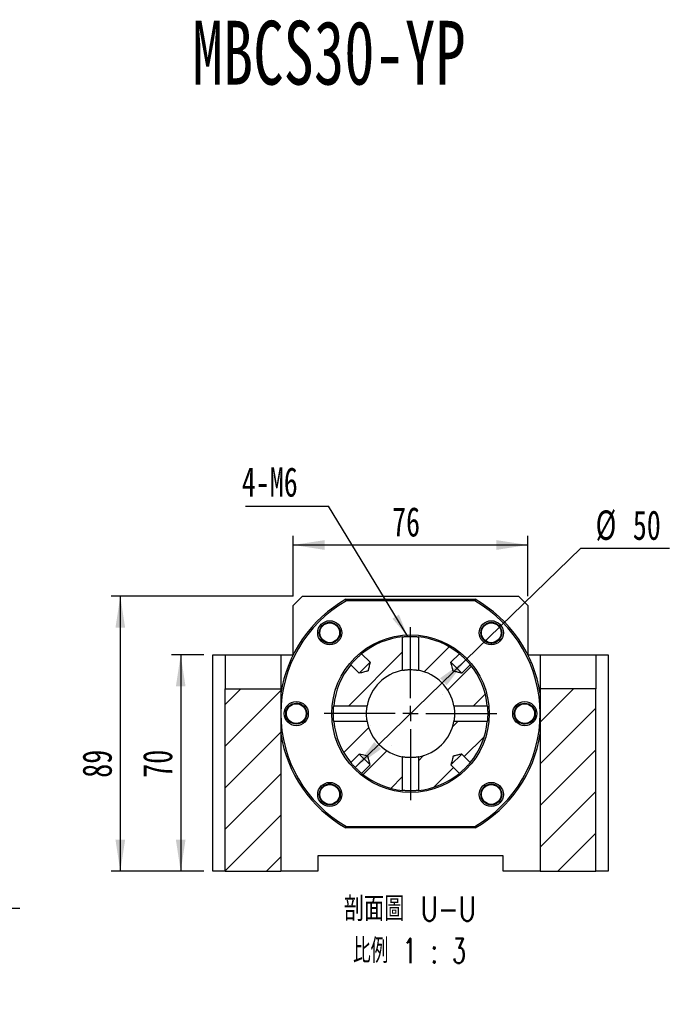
# Model space of a CAD drawing. Header units: millimetres. Extents: x 26 to 296, y 11 to 200.
# Tile 3 of 5: x 104 to 175, y 94 to 200. Entities that reach past the tile are written whole.
import ezdxf

# ---------------------------------------------------------------- set-up
doc = ezdxf.new("R2010")
doc.units = ezdxf.units.MM
doc.layers.add('圖層0', color=7, linetype='Continuous')
doc.styles.add('SLDTEXTSTYLE0', font='TXT', dxfattribs={"width": 0.7})
doc.styles.add('SLDTEXTSTYLE3', font='TXT', dxfattribs={"width": 0.7, "bigfont": 'bigfont'})
doc.styles.add('SLDTEXTSTYLE4', font='TXT', dxfattribs={"width": 0.75, "bigfont": 'bigfont'})
doc.styles.add('SLDTEXTSTYLE5', font='TXT', dxfattribs={"width": 0.65625, "bigfont": 'bigfont'})
doc.dimstyles.new('SLDDIMSTYLE2', dxfattribs={"dimtxt": 0.18, "dimasz": 2.5, "dimexe": 0, "dimexo": 0.0625, "dimgap": 0, "dimtad": 0, "dimtih": 1, "dimtoh": 1, "dimdec": 0, "dimrnd": 1e-09, "dimzin": 0, "dimdsep": 46, "dimtxsty": 'Standard', "dimsah": 1, "dimcen": 0.09, "dimadec": 0, "dimazin": 0, "dimtfac": 2.5, "dimtdec": 0, "dimtofl": 0, "dimtmove": 0, "dimatfit": 3, "dimfxl": 1, "dimfrac": 2, "dimtolj": 1, "dimtzin": 0, "dimarcsym": 0})
doc.dimstyles.new('SLDDIMSTYLE3', dxfattribs={"dimtxt": 3.389974, "dimasz": 2.5, "dimexe": 0, "dimexo": 0.0625, "dimgap": 0.847493, "dimtad": 1, "dimlfac": 3, "dimrnd": 1e-09, "dimzin": 12, "dimdsep": 46, "dimtxsty": 'SLDTEXTSTYLE0', "dimsah": 1, "dimcen": 0.09, "dimadec": 0, "dimazin": 3, "dimtfac": 1, "dimtofl": 0, "dimtmove": 0, "dimatfit": 3, "dimfxl": 1, "dimfrac": 2, "dimtolj": 1, "dimtzin": 12, "dimarcsym": 0})
doc.dimstyles.new('SLDDIMSTYLE4', dxfattribs={"dimtxt": 3.389974, "dimasz": 2.5, "dimexe": 0, "dimexo": 0.0625, "dimgap": 0.847493, "dimtad": 0, "dimtih": 1, "dimtoh": 1, "dimlfac": 3, "dimrnd": 1e-09, "dimzin": 12, "dimdsep": 46, "dimtxsty": 'SLDTEXTSTYLE0', "dimblk1": 'NONE', "dimsah": 1, "dimcen": 0, "dimadec": 0, "dimazin": 3, "dimtfac": 1, "dimtmove": 0, "dimatfit": 3, "dimldrblk": 'NONE', "dimfxl": 1, "dimfrac": 2, "dimtolj": 1, "dimtzin": 12, "dimarcsym": 0})
doc.dimstyles.new('SLDDIMSTYLE5', dxfattribs={"dimtxt": 3.389974, "dimasz": 2.5, "dimexe": 0, "dimexo": 0.0625, "dimgap": 0.847493, "dimtad": 0, "dimtih": 1, "dimtoh": 1, "dimlfac": 3, "dimrnd": 1e-09, "dimzin": 12, "dimdsep": 46, "dimtxsty": 'SLDTEXTSTYLE0', "dimsah": 1, "dimcen": 0, "dimadec": 0, "dimazin": 3, "dimtfac": 1, "dimtmove": 0, "dimatfit": 3, "dimfxl": 1, "dimfrac": 2, "dimtolj": 1, "dimtzin": 12, "dimarcsym": 0})

# ---------------------------------------------------------------- blocks, each defined once
blk = doc.blocks.new('SW_SYMBOL_HOLE_SPOT')
at = {"layer": '圖層0', "color": 0}
for p, q in [((0, 875), (0, 75)), ((1600, 75), (1600, 875)), ((0, 75), (1600, 75))]:
    blk.add_line(p, q, dxfattribs=at)
blk = doc.blocks.new('_D_5')
at = {"layer": '圖層0'}
for p, q in [((74.37, 143.18), (74.37, 136.51)), ((74.37, 136.51), (74.37, 104.41)), ((74.37, 104.41), (104.21, 104.41))]:
    blk.add_line(p, q, dxfattribs=at)
blk.add_solid([(74.37, 136.51), (73.85, 133.12), (74.9, 133.12)], dxfattribs=at)
at = {"layer": '圖層0', "xscale": 0.003964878, "yscale": 0.003964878, "zscale": 0.003964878}
blk.add_blockref('SW_SYMBOL_HOLE_SPOT', (84.5, 104.8), dxfattribs=at)
at = {"layer": '圖層0', "char_height": 3.175, "attachment_point": 1}
for s, insert, style in [('4-', (75.96, 112.73), 'SLDTEXTSTYLE0'), ('%%c', (79.28, 112.73), 'SLDTEXTSTYLE0'), ('14\\M+18AAE\\M+19153\\M+18AD1\\M+190FA', (83.3, 112.73), 'SLDTEXTSTYLE3'), ('20', (91.7, 108.5), 'SLDTEXTSTYLE0')]:
    blk.add_mtext(s, dxfattribs=dict(at, insert=insert, style=style))
blk = doc.blocks.new('_NONE')
blk = doc.blocks.new('_D_8')
at = {"layer": '圖層0', "color": 7}
for p, q in [((124.07, 131.74), (120.59, 131.74)), ((121.59, 131.74), (121.59, 108.41)), ((124.07, 108.41), (120.59, 108.41))]:
    blk.add_line(p, q, dxfattribs=at)
for points in [[(121.59, 131.74), (121.07, 128.35), (122.11, 128.35)], [(121.59, 108.41), (122.11, 111.8), (121.07, 111.8)]]:
    blk.add_solid(points, dxfattribs=at)
at = {"layer": '圖層0', "color": 7, "insert": (117.5, 118.49), "char_height": 3.175, "attachment_point": 1, "rotation": 90, "style": 'SLDTEXTSTYLE0'}
blk.add_mtext('70', dxfattribs=at)
blk = doc.blocks.new('_D_9')
at = {"layer": '圖層0', "color": 7}
for p, q in [((133.73, 138.08), (114.07, 138.08)), ((115.07, 138.08), (115.07, 108.41)), ((124.07, 108.41), (114.07, 108.41))]:
    blk.add_line(p, q, dxfattribs=at)
for points in [[(115.07, 138.08), (114.55, 134.69), (115.59, 134.69)], [(115.07, 108.41), (115.59, 111.8), (114.55, 111.8)]]:
    blk.add_solid(points, dxfattribs=at)
at = {"layer": '圖層0', "color": 7, "insert": (110.97, 118.49), "char_height": 3.175, "attachment_point": 1, "rotation": 90, "style": 'SLDTEXTSTYLE0'}
blk.add_mtext('89', dxfattribs=at)
blk = doc.blocks.new('_D_10')
at = {"layer": '圖層0', "color": 7}
for p, q in [((133.73, 138.08), (133.73, 144.61)), ((159.07, 138.08), (159.07, 144.61)), ((133.73, 143.61), (159.07, 143.61))]:
    blk.add_line(p, q, dxfattribs=at)
for points in [[(133.73, 143.61), (137.12, 143.08), (137.12, 144.13)], [(159.07, 143.61), (155.68, 144.13), (155.68, 143.08)]]:
    blk.add_solid(points, dxfattribs=at)
at = {"layer": '圖層0', "color": 7, "insert": (144.41, 147.7), "char_height": 3.175, "attachment_point": 1, "style": 'SLDTEXTSTYLE0'}
blk.add_mtext('76', dxfattribs=at)
blk = doc.blocks.new('_D_11')
at = {"layer": '圖層0', "color": 7}
for p, q in [((152.38, 131.21), (164.79, 143.25)), ((164.79, 143.25), (174.37, 143.25)), ((140.42, 119.61), (152.38, 131.21))]:
    blk.add_line(p, q, dxfattribs=at)
for points in [[(152.38, 131.21), (149.59, 129.23), (150.31, 128.48)], [(140.42, 119.61), (143.22, 121.6), (142.49, 122.34)]]:
    blk.add_solid(points, dxfattribs=at)
at = {"layer": '圖層0', "color": 7, "char_height": 3.175, "attachment_point": 1, "style": 'SLDTEXTSTYLE0'}
for s, insert in [('%%c', (166.38, 147.34)), ('50', (170.4, 147.34))]:
    blk.add_mtext(s, dxfattribs=dict(at, insert=insert))
blk = doc.blocks.new('SW_NOTE_1')
at = {"layer": '圖層0', "color": 0, "char_height": 2.6458, "attachment_point": 2}
for s, insert, style in [('\\M+19655\\M+196CA\\M+19AA4 U-U', (8.6, 3.41), 'SLDTEXTSTYLE4'), ('\\M+194E4\\M+197E1 1 : 3', (8.56, -1.12), 'SLDTEXTSTYLE5')]:
    blk.add_mtext(s, dxfattribs=dict(at, insert=insert, style=style))
blk = doc.blocks.new('SW_NOTE_2')
at = {"layer": '圖層0', "color": 0}
blk.add_line((-8.96, 0), (0, 0), dxfattribs=at)
at = {"layer": '圖層0', "color": 0, "insert": (-9.35, 4.18), "char_height": 3.175, "attachment_point": 1, "style": 'SLDTEXTSTYLE0'}
blk.add_mtext('4-M6', dxfattribs=at)
blk = doc.blocks.new('SW_CENTERMARKSYMBOL_6')
at = {"layer": '圖層0', "color": 0}
for p, q in [((0, 1.67), (0, 9.33)), ((-1.67, 0), (-9.33, 0)), ((0, 0), (-0.83, 0)), ((0, 0), (0, 0.83)), ((0, 0), (0, -0.83)), ((0, 0), (0.83, 0)), ((1.67, 0), (9.33, 0)), ((0, -1.67), (0, -9.33))]:
    blk.add_line(p, q, dxfattribs=at)

msp = doc.modelspace()

# ---------------------------------------------------------------- hatches: boundary and pattern name
at = {"layer": '圖層0', "linetype": 'Continuous', "lineweight": 18}
h = msp.add_hatch(dxfattribs=at)
h.set_pattern_fill('ANSI31', color=256, style=0)
edge = h.paths.add_edge_path(flags=0)
edge.add_line((141.1273, 131.8638), (142.0406, 130.9505))
edge.add_spline(control_points=[(142.0406, 130.9505), (141.9665, 130.6537), (141.893, 130.3568), (141.8184, 130.0601), (141.8163, 130.0515), (141.8142, 130.043), (141.812, 130.0345), (141.8108, 130.0301), (141.8097, 130.0256), (141.8085, 130.0212), (141.8079, 130.0189), (141.8072, 130.0166), (141.8064, 130.0143), (141.806, 130.0131), (141.8055, 130.0118), (141.8049, 130.0107), (141.8044, 130.0099), (141.8038, 130.0092), (141.8032, 130.0086), (141.8023, 130.0079), (141.8013, 130.0074), (141.8002, 130.0069), (141.7956, 130.005), (141.7907, 130.0039), (141.7859, 130.0026), (141.7668, 129.9976), (141.7476, 129.9929), (141.7285, 129.9881), (141.6518, 129.9689), (141.5751, 129.9498), (141.4984, 129.9307), (141.2863, 129.8778), (141.0742, 129.8249), (140.8621, 129.772)], knot_values=[0.00942073, 0.00942073, 0.00942073, 0.00942073, 0.01217403, 0.01217403, 0.01217403, 0.01225313, 0.01225313, 0.01225313, 0.01229422, 0.01229422, 0.01229422, 0.01231586, 0.01231586, 0.01231586, 0.01232778, 0.01232778, 0.01232778, 0.01233592, 0.01233592, 0.01233592, 0.01234619, 0.01234619, 0.01234619, 0.01239115, 0.01239115, 0.01239115, 0.01256986, 0.01256986, 0.01256986, 0.01328466, 0.01328466, 0.01328466, 0.01526167, 0.01526167, 0.01526167, 0.01526167], weights=[1, 1, 1, 1, 1, 1, 1, 1, 1, 1, 1, 1, 1, 1, 1, 1, 1, 1, 1, 1, 1, 1, 1, 1, 1, 1, 1, 1, 1, 1, 1, 1, 1, 1], degree=3, periodic=0)
edge.add_line((140.8621, 129.772), (139.9488, 130.6853))
edge.add_arc((146.4011, 125.4115), 8.3333, 140.739098, 174.14572)
edge.add_line((138.1112, 126.2615), (141.7277, 126.2615))
edge.add_arc((146.4011, 125.4115), 4.75, 100.308326, 169.691674, ccw=False)
edge.add_line((145.5511, 130.0849), (145.5511, 133.7014))
edge.add_arc((146.4011, 125.4115), 8.3333, 95.85428, 129.260902)
h = msp.add_hatch(dxfattribs=at)
h.set_pattern_fill('ANSI31', color=256, style=0)
edge = h.paths.add_edge_path(flags=0)
edge.add_line((152.8533, 130.6853), (151.9401, 129.772))
edge.add_spline(control_points=[(151.9401, 129.772), (151.8823, 129.7864), (151.8245, 129.8008), (151.7668, 129.8152), (151.6428, 129.8462), (151.5187, 129.8771), (151.3947, 129.908), (151.3306, 129.924), (151.2665, 129.94), (151.2024, 129.956), (151.1693, 129.9642), (151.1362, 129.9725), (151.103, 129.9808), (151.0859, 129.9851), (151.0688, 129.9893), (151.0517, 129.9936), (151.0428, 129.9959), (151.0339, 129.9981), (151.0251, 130.0003), (151.0205, 130.0015), (151.0159, 130.0027), (151.0113, 130.004), (151.0089, 130.0046), (151.0065, 130.0053), (151.0041, 130.0061), (151.0029, 130.0065), (151.0016, 130.007), (151.0004, 130.0077), (150.9996, 130.0081), (150.9988, 130.0087), (150.9982, 130.0093), (150.9976, 130.01), (150.9972, 130.0108), (150.9968, 130.0116), (150.9949, 130.0156), (150.994, 130.0199), (150.9929, 130.024), (150.9884, 130.0406), (150.9844, 130.0573), (150.9802, 130.074), (150.9635, 130.1406), (150.9469, 130.2073), (150.9303, 130.274), (150.874, 130.4995), (150.8178, 130.725), (150.7616, 130.9505)], knot_values=[0.00166207, 0.00166207, 0.00166207, 0.00166207, 0.00219777, 0.00219777, 0.00219777, 0.00334818, 0.00334818, 0.00334818, 0.00394274, 0.00394274, 0.00394274, 0.00425004, 0.00425004, 0.00425004, 0.00440892, 0.00440892, 0.00440892, 0.00449113, 0.00449113, 0.00449113, 0.00453381, 0.00453381, 0.00453381, 0.00455627, 0.00455627, 0.00455627, 0.0045686, 0.0045686, 0.0045686, 0.00457682, 0.00457682, 0.00457682, 0.00458501, 0.00458501, 0.00458501, 0.00462423, 0.00462423, 0.00462423, 0.00477954, 0.00477954, 0.00477954, 0.00540072, 0.00540072, 0.00540072, 0.00750226, 0.00750226, 0.00750226, 0.00750226], weights=[1, 1, 1, 1, 1, 1, 1, 1, 1, 1, 1, 1, 1, 1, 1, 1, 1, 1, 1, 1, 1, 1, 1, 1, 1, 1, 1, 1, 1, 1, 1, 1, 1, 1, 1, 1, 1, 1, 1, 1, 1, 1, 1, 1, 1, 1], degree=3, periodic=0)
edge.add_line((150.7616, 130.9505), (151.6748, 131.8638))
edge.add_arc((146.4011, 125.4115), 8.3333, 50.739098, 84.14572)
edge.add_line((147.251, 133.7014), (147.251, 130.0849))
edge.add_arc((146.4011, 125.4115), 4.75, 10.308326, 79.691674, ccw=False)
edge.add_line((151.0744, 126.2615), (154.6909, 126.2615))
edge.add_arc((146.4011, 125.4115), 8.3333, 5.85428, 39.260902)
h = msp.add_hatch(dxfattribs=at)
h.set_pattern_fill('ANSI31', color=256, style=0)
h.paths.add_polyline_path([(126.4011, 128.0782), (126.4011, 108.4115), (132.4011, 108.4115), (132.4011, 128.0782)], flags=0)
h = msp.add_hatch(dxfattribs=at)
h.set_pattern_fill('ANSI31', color=256, style=0)
h.paths.add_polyline_path([(166.4011, 128.0782), (160.4011, 128.0782), (160.4011, 108.4115), (166.4011, 108.4115)], flags=0)
h = msp.add_hatch(dxfattribs=at)
h.set_pattern_fill('ANSI31', color=256, style=0)
edge = h.paths.add_edge_path(flags=0)
edge.add_spline(control_points=[(140.8621, 121.051), (141.0876, 120.9948), (141.3131, 120.9386), (141.5386, 120.8823), (141.6053, 120.8657), (141.672, 120.8491), (141.7386, 120.8324), (141.7553, 120.8282), (141.772, 120.8242), (141.7886, 120.8197), (141.7927, 120.8186), (141.797, 120.8177), (141.801, 120.8158), (141.8018, 120.8154), (141.8026, 120.815), (141.8033, 120.8144), (141.8039, 120.8138), (141.8045, 120.813), (141.8049, 120.8122), (141.8056, 120.811), (141.8061, 120.8097), (141.8065, 120.8085), (141.8073, 120.8061), (141.808, 120.8037), (141.8086, 120.8013), (141.8099, 120.7967), (141.8111, 120.7921), (141.8123, 120.7875), (141.8145, 120.7787), (141.8167, 120.7698), (141.819, 120.7609), (141.8233, 120.7438), (141.8275, 120.7267), (141.8318, 120.7096), (141.8401, 120.6764), (141.8484, 120.6433), (141.8566, 120.6102), (141.8726, 120.5461), (141.8886, 120.482), (141.9046, 120.4179), (141.9355, 120.2939), (141.9664, 120.1698), (141.9974, 120.0458), (142.0118, 119.9881), (142.0262, 119.9303), (142.0406, 119.8725)], knot_values=[0.00938143, 0.00938143, 0.00938143, 0.00938143, 0.01147332, 0.01147332, 0.01147332, 0.01209165, 0.01209165, 0.01209165, 0.01224624, 0.01224624, 0.01224624, 0.01228529, 0.01228529, 0.01228529, 0.01229344, 0.01229344, 0.01229344, 0.01230162, 0.01230162, 0.01230162, 0.0123139, 0.0123139, 0.0123139, 0.01233625, 0.01233625, 0.01233625, 0.01237874, 0.01237874, 0.01237874, 0.01246057, 0.01246057, 0.01246057, 0.01261871, 0.01261871, 0.01261871, 0.01292461, 0.01292461, 0.01292461, 0.01351644, 0.01351644, 0.01351644, 0.01466156, 0.01466156, 0.01466156, 0.01519481, 0.01519481, 0.01519481, 0.01519481], weights=[1, 1, 1, 1, 1, 1, 1, 1, 1, 1, 1, 1, 1, 1, 1, 1, 1, 1, 1, 1, 1, 1, 1, 1, 1, 1, 1, 1, 1, 1, 1, 1, 1, 1, 1, 1, 1, 1, 1, 1, 1, 1, 1, 1, 1, 1], degree=3, periodic=0)
edge.add_line((142.0406, 119.8725), (141.1273, 118.9593))
edge.add_arc((146.4011, 125.4115), 8.3333, 230.739098, 264.14572)
edge.add_line((145.5511, 117.1217), (145.5511, 120.7382))
edge.add_arc((146.4011, 125.4115), 4.75, 190.308326, 259.691674, ccw=False)
edge.add_line((141.7277, 124.5616), (138.1112, 124.5616))
edge.add_arc((146.4011, 125.4115), 8.3333, 185.85428, 219.260902)
edge.add_line((139.9488, 120.1378), (140.8621, 121.051))
h = msp.add_hatch(dxfattribs=at)
h.set_pattern_fill('ANSI31', color=256, style=0)
edge = h.paths.add_edge_path(flags=0)
edge.add_arc((146.4011, 125.4115), 8.3333, 275.85428, 309.260902)
edge.add_line((151.6748, 118.9593), (150.7616, 119.8725))
edge.add_spline(control_points=[(150.7616, 119.8725), (150.8178, 120.0981), (150.874, 120.3236), (150.9303, 120.5491), (150.9469, 120.6158), (150.9635, 120.6825), (150.9802, 120.7491), (150.9844, 120.7658), (150.9884, 120.7825), (150.9929, 120.799), (150.994, 120.8032), (150.9949, 120.8075), (150.9968, 120.8114), (150.9972, 120.8123), (150.9976, 120.8131), (150.9982, 120.8137), (150.9988, 120.8144), (150.9996, 120.815), (151.0004, 120.8154), (151.0016, 120.8161), (151.0029, 120.8166), (151.0041, 120.817), (151.0065, 120.8178), (151.0089, 120.8185), (151.0113, 120.8191), (151.0159, 120.8204), (151.0205, 120.8216), (151.0251, 120.8227), (151.0339, 120.825), (151.0428, 120.8272), (151.0517, 120.8294), (151.0688, 120.8337), (151.0859, 120.838), (151.103, 120.8423), (151.1362, 120.8506), (151.1693, 120.8588), (151.2024, 120.8671), (151.2665, 120.8831), (151.3306, 120.8991), (151.3947, 120.9151), (151.5187, 120.946), (151.6428, 120.9769), (151.7668, 121.0078), (151.8245, 121.0222), (151.8823, 121.0366), (151.9401, 121.051)], knot_values=[0.00938143, 0.00938143, 0.00938143, 0.00938143, 0.01147332, 0.01147332, 0.01147332, 0.01209165, 0.01209165, 0.01209165, 0.01224624, 0.01224624, 0.01224624, 0.01228529, 0.01228529, 0.01228529, 0.01229344, 0.01229344, 0.01229344, 0.01230162, 0.01230162, 0.01230162, 0.0123139, 0.0123139, 0.0123139, 0.01233625, 0.01233625, 0.01233625, 0.01237874, 0.01237874, 0.01237874, 0.01246057, 0.01246057, 0.01246057, 0.01261871, 0.01261871, 0.01261871, 0.01292461, 0.01292461, 0.01292461, 0.01351644, 0.01351644, 0.01351644, 0.01466156, 0.01466156, 0.01466156, 0.01519481, 0.01519481, 0.01519481, 0.01519481], weights=[1, 1, 1, 1, 1, 1, 1, 1, 1, 1, 1, 1, 1, 1, 1, 1, 1, 1, 1, 1, 1, 1, 1, 1, 1, 1, 1, 1, 1, 1, 1, 1, 1, 1, 1, 1, 1, 1, 1, 1, 1, 1, 1, 1, 1, 1], degree=3, periodic=0)
edge.add_line((151.9401, 121.051), (152.8533, 120.1378))
edge.add_arc((146.4011, 125.4115), 8.3333, 320.739098, 354.14572)
edge.add_line((154.6909, 124.5616), (151.0744, 124.5616))
edge.add_arc((146.4011, 125.4115), 4.75, 280.308326, 349.691674, ccw=False)
edge.add_line((147.251, 120.7382), (147.251, 117.1217))

# ---------------------------------------------------------------- linework, layer by layer
at = {"color": 7, "linetype": 'Continuous', "lineweight": 25}
for p, q in [((134.7344, 138.0782), (133.7344, 137.0782)), ((133.7344, 131.7558), (133.7344, 137.0782)), ((134.7344, 138.0782), (158.0677, 138.0782)), ((139.4309, 137.7449), (153.3712, 137.7449)), ((153.3273, 137.5782), (139.4749, 137.5782)), ((159.0677, 137.0782), (158.0677, 138.0782)), ((159.0677, 137.0782), (159.0677, 131.7558)), ((138.4266, 134.951), (138.5663, 134.8167)), ((145.5511, 130.0849), (145.5511, 133.7014)), ((147.251, 133.7014), (147.251, 130.0849)), ((155.9405, 133.386), (155.7778, 133.2168)), ((125.0677, 108.4115), (125.0677, 131.7449)), ((125.0677, 131.7449), (126.4011, 131.7449)), ((126.4011, 131.7449), (132.4011, 131.7449)), ((126.4011, 131.7449), (126.4011, 128.0782)), ((132.4011, 131.7449), (132.4011, 128.0782)), ((132.4011, 131.7449), (133.7289, 131.7449)), ((141.1273, 131.8638), (142.0406, 130.9505)), ((150.7616, 130.9505), (151.6748, 131.8638)), ((159.0732, 131.7449), (160.4011, 131.7449)), ((160.4011, 131.7449), (166.4011, 131.7449)), ((160.4011, 131.7449), (160.4011, 128.0782)), ((166.4011, 131.7449), (166.4011, 128.0782)), ((166.4011, 131.7449), (167.7344, 131.7449)), ((167.7344, 131.7449), (167.7344, 108.4115)), ((140.8621, 129.772), (139.9488, 130.6853)), ((142.0406, 130.9505), (140.8621, 129.772)), ((151.9401, 129.772), (150.7616, 130.9505)), ((152.8533, 130.6853), (151.9401, 129.772)), ((126.4011, 128.0782), (132.4011, 128.0782)), ((126.4011, 108.4115), (126.4011, 128.0782)), ((132.4011, 128.0782), (132.4011, 108.4115)), ((166.4011, 128.0782), (160.4011, 128.0782)), ((160.4011, 128.0782), (160.4011, 108.4115)), ((166.4011, 108.4115), (166.4011, 128.0782)), ((134.0168, 126.5182), (134.1676, 126.5211)), ((138.1112, 126.2615), (141.7277, 126.2615)), ((151.0744, 126.2615), (154.6909, 126.2615)), ((141.7277, 124.5616), (138.1112, 124.5616)), ((154.6909, 124.5616), (151.0744, 124.5616)), ((158.7853, 124.3049), (158.5719, 124.3007)), ((139.9488, 120.1378), (140.8621, 121.051)), ((140.8621, 121.051), (142.0406, 119.8725)), ((145.5511, 117.1217), (145.5511, 120.7382)), ((147.251, 120.7382), (147.251, 117.1217)), ((150.7616, 119.8725), (151.9401, 121.051)), ((151.9401, 121.051), (152.8533, 120.1378)), ((142.0406, 119.8725), (141.1273, 118.9593)), ((151.6748, 118.9593), (150.7616, 119.8725)), ((136.8616, 117.4371), (136.9194, 117.5085)), ((154.3755, 115.8721), (154.2362, 116.006)), ((153.3712, 113.0782), (139.4309, 113.0782)), ((139.4749, 113.2449), (153.3273, 113.2449)), ((156.4011, 110.0782), (136.4011, 110.0782)), ((136.4011, 110.0782), (136.4011, 108.4115)), ((156.4011, 108.4115), (156.4011, 110.0782)), ((126.4011, 108.4115), (125.0677, 108.4115)), ((126.4011, 108.4115), (132.4011, 108.4115)), ((136.4011, 108.4115), (132.4011, 108.4115)), ((160.4011, 108.4115), (156.4011, 108.4115)), ((160.4011, 108.4115), (166.4011, 108.4115)), ((167.7344, 108.4115), (166.4011, 108.4115))]:
    msp.add_line(p, q, dxfattribs=at)
for centre, radius in [((137.6801, 134.1325), 1.3), ((137.6801, 134.1325), 1.1333), ((137.6801, 134.1325), 1.0667), ((155.122, 134.1325), 1.3), ((155.122, 134.1325), 1.1333), ((155.122, 134.1325), 1.0667), ((146.4011, 125.4115), 8.5), ((134.0677, 125.4115), 1.3), ((134.0677, 125.4115), 1.1333), ((134.0677, 125.4115), 1.0667), ((158.7344, 125.4115), 1.3), ((158.7344, 125.4115), 1.1333), ((158.7344, 125.4115), 1.0667), ((137.6801, 116.6906), 1.3), ((155.122, 116.6906), 1.3), ((137.6801, 116.6906), 1.1333), ((137.6801, 116.6906), 1.0667), ((155.122, 116.6906), 1.1333), ((155.122, 116.6906), 1.0667)]:
    msp.add_circle(centre, radius, dxfattribs=at)
for radius, start, end in [(14.1667, 119.472932, 171.202589), (14, 119.651845, 240.348155), (14, 299.651845, 60.348155), (14.1667, 8.797411, 60.527068), (8.3333, 95.85428, 129.260902), (8.3333, 50.739098, 84.14572), (8.3333, 140.739098, 174.14572), (8.3333, 5.85428, 39.260902), (4.75, 100.308326, 169.691674), (4.75, 10.308326, 79.691674), (8.3333, 185.85428, 219.260902), (4.75, 190.308326, 259.691674), (4.75, 280.308326, 349.691674), (8.3333, 320.739098, 354.14572), (14.1667, 188.797411, 240.527068), (14.1667, 299.472932, 351.202589), (8.3333, 230.739098, 264.14572), (8.3333, 275.85428, 309.260902)]:
    msp.add_arc((146.4011, 125.4115), radius, start, end, dxfattribs=at)
for points in [[(139.4749, 137.5782), (139.4602, 137.6338), (139.4455, 137.6893), (139.4309, 137.7449)], [(153.3712, 137.7449), (153.3566, 137.6893), (153.342, 137.6338), (153.3273, 137.5782)], [(139.4749, 113.2449), (139.4602, 113.1893), (139.4455, 113.1338), (139.4309, 113.0782)], [(153.3712, 113.0782), (153.3566, 113.1338), (153.342, 113.1893), (153.3273, 113.2449)]]:
    msp.add_open_spline(points, degree=3, dxfattribs=at)
for points, knots in [([(138.4986, 133.386), (138.5967, 133.4936), (138.6729, 133.6201), (138.7715, 133.8934), (138.7935, 134.0399), (138.7798, 134.3298), (138.7436, 134.4741), (138.6215, 134.7339), (138.5342, 134.8529), (138.4266, 134.951)], [0, 0, 0, 0, 0.25, 0.25, 0.5, 0.5, 0.75, 0.75, 1, 1, 1, 1]), ([(137.9703, 133.0424), (138.0832, 133.086), (138.2176, 133.138), (138.368, 133.2534), (138.437, 133.3158), (138.4831, 133.3684), (138.4986, 133.386)], [0, 0, 0, 0, 0.56321888, 0.67135269, 0.88967782, 1, 1, 1, 1]), ([(145.5511, 133.7014), (145.5513, 133.7014), (145.5571, 133.702), (145.5793, 133.7043), (145.5955, 133.7059), (145.6385, 133.7099), (145.6652, 133.7124), (145.7268, 133.7176), (145.762, 133.7204), (145.8413, 133.7261), (145.8842, 133.729), (145.9761, 133.7342), (146.0257, 133.7366), (146.1284, 133.7406), (146.1812, 133.7422), (146.2899, 133.7443), (146.3461, 133.7449), (146.4567, 133.7449), (146.5117, 133.7443), (146.6211, 133.7421), (146.6746, 133.7405), (146.7766, 133.7366), (146.8259, 133.7342), (146.9187, 133.7289), (146.9614, 133.7261), (147.0397, 133.7205), (147.0756, 133.7176), (147.1374, 133.7123), (147.1636, 133.7099), (147.2065, 133.7059), (147.223, 133.7042), (147.245, 133.702), (147.2508, 133.7014), (147.251, 133.7014)], [0, 0, 0, 0, 0.0625, 0.0625, 0.125, 0.125, 0.1875, 0.1875, 0.25, 0.25, 0.3125, 0.3125, 0.375, 0.375, 0.4375, 0.4375, 0.5, 0.5, 0.5625, 0.5625, 0.625, 0.625, 0.6875, 0.6875, 0.75, 0.75, 0.8125, 0.8125, 0.875, 0.875, 0.9375, 0.9375, 1, 1, 1, 1]), ([(154.0564, 133.7724), (154.0666, 133.7432), (154.0984, 133.653), (154.1743, 133.5319), (154.2719, 133.408), (154.3408, 133.3455), (154.3755, 133.314)], [0, 0, 0, 0, 0.16402988, 0.50719848, 0.75162538, 1, 1, 1, 1]), ([(154.3755, 133.314), (154.4831, 133.2159), (154.6096, 133.1397), (154.8829, 133.0411), (155.0294, 133.0191), (155.3194, 133.0328), (155.4636, 133.069), (155.7234, 133.1911), (155.8424, 133.2784), (155.9405, 133.386)], [0, 0, 0, 0, 0.25, 0.25, 0.5, 0.5, 0.75, 0.75, 1, 1, 1, 1]), ([(139.9488, 130.6853), (139.949, 130.6855), (139.9525, 130.6898), (139.9663, 130.7067), (139.9766, 130.7192), (140.0034, 130.7515), (140.0201, 130.7715), (140.0596, 130.8182), (140.0821, 130.8445), (140.1325, 130.9025), (140.1608, 130.9347), (140.2211, 131.0021), (140.2532, 131.0375), (140.3216, 131.1113), (140.3579, 131.1498), (140.4315, 131.2263), (140.4693, 131.2649), (140.5469, 131.3425), (140.5855, 131.3803), (140.662, 131.454), (140.7004, 131.4902), (140.7744, 131.5587), (140.8097, 131.5908), (140.8772, 131.6512), (140.9094, 131.6795), (140.9676, 131.73), (140.9939, 131.7525), (141.0406, 131.7921), (141.0607, 131.8088), (141.1092, 131.8492), (141.1269, 131.8635), (141.1273, 131.8638)], [0, 0, 0, 0, 0.0625, 0.0625, 0.125, 0.125, 0.1875, 0.1875, 0.25, 0.25, 0.3125, 0.3125, 0.375, 0.375, 0.4375, 0.4375, 0.5, 0.5, 0.5625, 0.5625, 0.625, 0.625, 0.6875, 0.6875, 0.75, 0.75, 0.8125, 0.8125, 0.875, 0.875, 1, 1, 1, 1]), ([(151.6748, 131.8638), (151.675, 131.8636), (151.6793, 131.8601), (151.6962, 131.8463), (151.7088, 131.836), (151.741, 131.8092), (151.761, 131.7925), (151.8077, 131.753), (151.834, 131.7305), (151.8921, 131.6801), (151.9243, 131.6518), (151.9917, 131.5915), (152.027, 131.5594), (152.1009, 131.491), (152.1393, 131.4547), (152.2158, 131.3811), (152.2544, 131.3433), (152.332, 131.2657), (152.3698, 131.2271), (152.4435, 131.1506), (152.4797, 131.1122), (152.5482, 131.0382), (152.5804, 131.0029), (152.6407, 130.9354), (152.6691, 130.9032), (152.7196, 130.845), (152.742, 130.8187), (152.7816, 130.772), (152.7984, 130.7519), (152.8387, 130.7034), (152.853, 130.6857), (152.8533, 130.6853)], [0, 0, 0, 0, 0.0625, 0.0625, 0.125, 0.125, 0.1875, 0.1875, 0.25, 0.25, 0.3125, 0.3125, 0.375, 0.375, 0.4375, 0.4375, 0.5, 0.5, 0.5625, 0.5625, 0.625, 0.625, 0.6875, 0.6875, 0.75, 0.75, 0.8125, 0.8125, 0.875, 0.875, 1, 1, 1, 1]), ([(142.0406, 130.9505), (142.0013, 130.7931), (141.9621, 130.6357), (141.9032, 130.3995), (141.8835, 130.3208), (141.8541, 130.2028), (141.8443, 130.1634), (141.8295, 130.1044), (141.8246, 130.0847), (141.8172, 130.0552), (141.8148, 130.0453), (141.811, 130.0306), (141.8097, 130.0257), (141.807, 130.0159), (141.8061, 130.0101), (141.7973, 130.0052), (141.7922, 130.0043), (141.7824, 130.0017), (141.7775, 130.0005), (141.7629, 129.9967), (141.7531, 129.9943), (141.7237, 129.9869), (141.7041, 129.982), (141.6454, 129.9674), (141.6062, 129.9576), (141.4887, 129.9283), (141.4104, 129.9088), (141.1754, 129.8502), (141.0187, 129.8111), (140.8621, 129.772)], [0, 0, 0, 0, 0.25, 0.25, 0.375, 0.375, 0.4375, 0.4375, 0.46875, 0.46875, 0.484375, 0.484375, 0.4921875, 0.4921875, 0.5, 0.5, 0.5078125, 0.5078125, 0.515625, 0.515625, 0.53125, 0.53125, 0.5625, 0.5625, 0.625, 0.625, 0.75, 0.75, 1, 1, 1, 1]), ([(151.9401, 129.772), (151.8823, 129.7864), (151.8245, 129.8008), (151.7668, 129.8152), (151.6428, 129.8462), (151.5187, 129.8771), (151.3947, 129.908), (151.3306, 129.924), (151.2665, 129.94), (151.2024, 129.956), (151.1693, 129.9642), (151.1362, 129.9725), (151.103, 129.9808), (151.0859, 129.9851), (151.0688, 129.9893), (151.0517, 129.9936), (151.0428, 129.9959), (151.0339, 129.9981), (151.0251, 130.0003), (151.0205, 130.0015), (151.0159, 130.0027), (151.0113, 130.004), (151.0089, 130.0046), (151.0065, 130.0053), (151.0041, 130.0061), (151.0029, 130.0065), (151.0016, 130.007), (151.0004, 130.0077), (150.9996, 130.0081), (150.9988, 130.0087), (150.9982, 130.0093), (150.9976, 130.01), (150.9972, 130.0108), (150.9968, 130.0116), (150.9949, 130.0156), (150.994, 130.0199), (150.9929, 130.024), (150.9884, 130.0406), (150.9844, 130.0573), (150.9802, 130.074), (150.9635, 130.1406), (150.9469, 130.2073), (150.9303, 130.274), (150.874, 130.4995), (150.8178, 130.725), (150.7616, 130.9505)], [0.00166206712, 0.00166206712, 0.00166206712, 0.00166206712, 0.00219777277, 0.00219777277, 0.00219777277, 0.00334817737, 0.00334817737, 0.00334817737, 0.00394273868, 0.00394273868, 0.00394273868, 0.00425004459, 0.00425004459, 0.00425004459, 0.00440891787, 0.00440891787, 0.00440891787, 0.00449112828, 0.00449112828, 0.00449112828, 0.00453381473, 0.00453381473, 0.00453381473, 0.00455626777, 0.00455626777, 0.00455626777, 0.00456859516, 0.00456859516, 0.00456859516, 0.00457681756, 0.00457681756, 0.00457681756, 0.0045850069, 0.0045850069, 0.0045850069, 0.00462423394, 0.00462423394, 0.00462423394, 0.00477954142, 0.00477954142, 0.00477954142, 0.00540071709, 0.00540071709, 0.00540071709, 0.00750225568, 0.00750225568, 0.00750225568, 0.00750225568]), ([(145.5511, 130.0849), (145.5513, 130.0849), (145.5572, 130.086), (145.5794, 130.0899), (145.5956, 130.0928), (145.6386, 130.1), (145.6653, 130.1043), (145.7269, 130.1136), (145.7622, 130.1186), (145.8413, 130.1286), (145.884, 130.1335), (145.9758, 130.1427), (146.0255, 130.1469), (146.128, 130.154), (146.1809, 130.1567), (146.2897, 130.1605), (146.346, 130.1615), (146.512, 130.1615), (146.6237, 130.1574), (146.7768, 130.1469), (146.8263, 130.1427), (146.9187, 130.1335), (146.9614, 130.1285), (147.0397, 130.1186), (147.0755, 130.1135), (147.1372, 130.1043), (147.1634, 130.1), (147.2064, 130.0928), (147.2229, 130.0899), (147.245, 130.086), (147.2508, 130.0849), (147.251, 130.0849)], [0, 0, 0, 0, 0.0625, 0.0625, 0.125, 0.125, 0.1875, 0.1875, 0.25, 0.25, 0.3125, 0.3125, 0.375, 0.375, 0.4375, 0.4375, 0.5, 0.5, 0.625, 0.625, 0.6875, 0.6875, 0.75, 0.75, 0.8125, 0.8125, 0.875, 0.875, 0.9375, 0.9375, 1, 1, 1, 1]), ([(135.1744, 125.4624), (135.1677, 125.6079), (135.1321, 125.7512), (135.0086, 126.0142), (134.9205, 126.1334), (134.7058, 126.3287), (134.5783, 126.4051), (134.3082, 126.5024), (134.1623, 126.5249), (134.0168, 126.5182)], [0, 0, 0, 0, 0.25, 0.25, 0.5, 0.5, 0.75, 0.75, 1, 1, 1, 1]), ([(135.0353, 124.8234), (135.0357, 124.824), (135.0714, 124.8767), (135.1175, 124.9984), (135.1636, 125.1655), (135.1809, 125.3229), (135.1766, 125.4157), (135.1744, 125.4624)], [0, 0, 0, 0, 0.00348578, 0.28766189, 0.58007913, 0.78835762, 1, 1, 1, 1]), ([(138.1112, 124.5616), (138.1112, 124.5618), (138.1106, 124.5676), (138.1084, 124.5896), (138.1067, 124.6061), (138.1027, 124.649), (138.1003, 124.6752), (138.095, 124.737), (138.0921, 124.7728), (138.0865, 124.8511), (138.0837, 124.8938), (138.0784, 124.9865), (138.076, 125.0358), (138.0701, 125.1888), (138.0677, 125.3001), (138.0677, 125.4682), (138.0683, 125.5232), (138.0705, 125.6315), (138.0721, 125.6854), (138.0761, 125.788), (138.0784, 125.8367), (138.0837, 125.9288), (138.0865, 125.9724), (138.0922, 126.0507), (138.095, 126.0858), (138.1003, 126.148), (138.1027, 126.1744), (138.1067, 126.217), (138.1083, 126.2334), (138.1106, 126.2556), (138.1112, 126.2613), (138.1112, 126.2615)], [0, 0, 0, 0, 0.0625, 0.0625, 0.125, 0.125, 0.1875, 0.1875, 0.25, 0.25, 0.3125, 0.3125, 0.375, 0.375, 0.5, 0.5, 0.5625, 0.5625, 0.625, 0.625, 0.6875, 0.6875, 0.75, 0.75, 0.8125, 0.8125, 0.875, 0.875, 0.9375, 0.9375, 1, 1, 1, 1]), ([(141.7277, 124.5616), (141.7277, 124.5618), (141.7266, 124.5676), (141.7227, 124.5896), (141.7198, 124.6062), (141.7126, 124.6491), (141.7084, 124.6752), (141.6991, 124.7371), (141.694, 124.7729), (141.6791, 124.89), (141.6692, 124.9845), (141.6587, 125.1375), (141.6559, 125.1912), (141.652, 125.3006), (141.6511, 125.356), (141.6511, 125.4682), (141.6521, 125.5233), (141.6559, 125.6318), (141.6587, 125.6856), (141.6657, 125.7882), (141.6699, 125.8369), (141.6791, 125.929), (141.6841, 125.9725), (141.6941, 126.0506), (141.699, 126.0857), (141.7084, 126.1479), (141.7126, 126.1743), (141.7198, 126.2169), (141.7227, 126.2334), (141.7266, 126.2556), (141.7277, 126.2613), (141.7277, 126.2615)], [0, 0, 0, 0, 0.0625, 0.0625, 0.125, 0.125, 0.1875, 0.1875, 0.25, 0.25, 0.375, 0.375, 0.4375, 0.4375, 0.5, 0.5, 0.5625, 0.5625, 0.625, 0.625, 0.6875, 0.6875, 0.75, 0.75, 0.8125, 0.8125, 0.875, 0.875, 0.9375, 0.9375, 1, 1, 1, 1]), ([(151.0744, 126.2615), (151.0744, 126.2613), (151.0755, 126.2554), (151.0795, 126.2332), (151.0823, 126.217), (151.0895, 126.174), (151.0938, 126.1473), (151.1031, 126.0857), (151.1081, 126.0504), (151.1181, 125.9713), (151.1231, 125.9286), (151.1322, 125.8368), (151.1365, 125.7871), (151.1435, 125.6846), (151.1463, 125.6317), (151.1501, 125.5229), (151.1511, 125.4666), (151.1511, 125.3006), (151.1469, 125.1889), (151.1364, 125.0358), (151.1322, 124.9863), (151.123, 124.8939), (151.1181, 124.8512), (151.1081, 124.7729), (151.103, 124.7371), (151.0938, 124.6754), (151.0895, 124.6492), (151.0823, 124.6062), (151.0794, 124.5897), (151.0755, 124.5676), (151.0744, 124.5618), (151.0744, 124.5616)], [0, 0, 0, 0, 0.0625, 0.0625, 0.125, 0.125, 0.1875, 0.1875, 0.25, 0.25, 0.3125, 0.3125, 0.375, 0.375, 0.4375, 0.4375, 0.5, 0.5, 0.625, 0.625, 0.6875, 0.6875, 0.75, 0.75, 0.8125, 0.8125, 0.875, 0.875, 0.9375, 0.9375, 1, 1, 1, 1]), ([(154.6909, 126.2615), (154.691, 126.2613), (154.6916, 126.2555), (154.6938, 126.2333), (154.6954, 126.2171), (154.6995, 126.1741), (154.7019, 126.1474), (154.7071, 126.0858), (154.7099, 126.0506), (154.7157, 125.9713), (154.7185, 125.9284), (154.7237, 125.8365), (154.7261, 125.7869), (154.7301, 125.6842), (154.7317, 125.6314), (154.7338, 125.5227), (154.7344, 125.4665), (154.7344, 125.3559), (154.7338, 125.3009), (154.7317, 125.1915), (154.7301, 125.138), (154.7261, 125.036), (154.7237, 124.9867), (154.7184, 124.8939), (154.7156, 124.8512), (154.71, 124.7729), (154.7071, 124.737), (154.7019, 124.6752), (154.6995, 124.649), (154.6954, 124.6061), (154.6938, 124.5896), (154.6916, 124.5676), (154.691, 124.5618), (154.6909, 124.5616)], [0, 0, 0, 0, 0.0625, 0.0625, 0.125, 0.125, 0.1875, 0.1875, 0.25, 0.25, 0.3125, 0.3125, 0.375, 0.375, 0.4375, 0.4375, 0.5, 0.5, 0.5625, 0.5625, 0.625, 0.625, 0.6875, 0.6875, 0.75, 0.75, 0.8125, 0.8125, 0.875, 0.875, 0.9375, 0.9375, 1, 1, 1, 1]), ([(157.6918, 125.8339), (157.6906, 125.8313), (157.6626, 125.7698), (157.6404, 125.6567), (157.6208, 125.5004), (157.6254, 125.4075), (157.6278, 125.3606)], [0, 0, 0, 0, 0.01817719, 0.42121882, 0.70829117, 1, 1, 1, 1]), ([(157.6278, 125.3606), (157.6344, 125.2152), (157.67, 125.0719), (157.7935, 124.8089), (157.8816, 124.6897), (158.0963, 124.4944), (158.2238, 124.418), (158.494, 124.3207), (158.6398, 124.2982), (158.7853, 124.3049)], [0, 0, 0, 0, 0.25, 0.25, 0.5, 0.5, 0.75, 0.75, 1, 1, 1, 1]), ([(141.1273, 118.9593), (141.1271, 118.9594), (141.1228, 118.9629), (141.1059, 118.9768), (141.0934, 118.9871), (141.0611, 119.0139), (141.0411, 119.0306), (140.9944, 119.0701), (140.9681, 119.0926), (140.9101, 119.143), (140.8779, 119.1713), (140.8105, 119.2316), (140.7751, 119.2637), (140.7013, 119.3321), (140.6628, 119.3684), (140.5863, 119.442), (140.5477, 119.4798), (140.4701, 119.5574), (140.4323, 119.596), (140.3586, 119.6725), (140.3224, 119.7109), (140.2539, 119.7848), (140.2218, 119.8202), (140.1614, 119.8877), (140.1331, 119.9199), (140.0826, 119.9781), (140.0601, 120.0044), (140.0205, 120.0511), (140.0038, 120.0712), (139.9634, 120.1197), (139.9491, 120.1373), (139.9488, 120.1378)], [0, 0, 0, 0, 0.0625, 0.0625, 0.125, 0.125, 0.1875, 0.1875, 0.25, 0.25, 0.3125, 0.3125, 0.375, 0.375, 0.4375, 0.4375, 0.5, 0.5, 0.5625, 0.5625, 0.625, 0.625, 0.6875, 0.6875, 0.75, 0.75, 0.8125, 0.8125, 0.875, 0.875, 1, 1, 1, 1]), ([(142.0406, 119.8725), (142.0262, 119.9303), (142.0118, 119.9881), (141.9974, 120.0458), (141.9664, 120.1698), (141.9355, 120.2939), (141.9046, 120.4179), (141.8886, 120.482), (141.8726, 120.5461), (141.8566, 120.6102), (141.8484, 120.6433), (141.8401, 120.6764), (141.8318, 120.7096), (141.8275, 120.7267), (141.8233, 120.7438), (141.819, 120.7609), (141.8167, 120.7698), (141.8145, 120.7787), (141.8123, 120.7875), (141.8111, 120.7921), (141.8099, 120.7967), (141.8086, 120.8013), (141.808, 120.8037), (141.8073, 120.8061), (141.8065, 120.8085), (141.8061, 120.8097), (141.8056, 120.811), (141.8049, 120.8122), (141.8045, 120.813), (141.8039, 120.8138), (141.8033, 120.8144), (141.8026, 120.815), (141.8018, 120.8154), (141.801, 120.8158), (141.797, 120.8177), (141.7927, 120.8186), (141.7886, 120.8197), (141.772, 120.8242), (141.7553, 120.8282), (141.7386, 120.8324), (141.672, 120.8491), (141.6053, 120.8657), (141.5386, 120.8823), (141.3131, 120.9386), (141.0876, 120.9948), (140.8621, 121.051)], [0.00166206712, 0.00166206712, 0.00166206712, 0.00166206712, 0.00219777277, 0.00219777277, 0.00219777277, 0.00334817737, 0.00334817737, 0.00334817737, 0.00394273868, 0.00394273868, 0.00394273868, 0.00425004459, 0.00425004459, 0.00425004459, 0.00440891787, 0.00440891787, 0.00440891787, 0.00449112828, 0.00449112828, 0.00449112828, 0.00453381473, 0.00453381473, 0.00453381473, 0.00455626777, 0.00455626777, 0.00455626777, 0.00456859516, 0.00456859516, 0.00456859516, 0.00457681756, 0.00457681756, 0.00457681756, 0.0045850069, 0.0045850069, 0.0045850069, 0.00462423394, 0.00462423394, 0.00462423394, 0.00477954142, 0.00477954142, 0.00477954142, 0.00540071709, 0.00540071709, 0.00540071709, 0.00750225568, 0.00750225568, 0.00750225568, 0.00750225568]), ([(147.251, 120.7382), (147.2508, 120.7382), (147.2449, 120.7371), (147.2228, 120.7331), (147.2065, 120.7303), (147.1635, 120.7231), (147.1368, 120.7188), (147.0752, 120.7095), (147.0399, 120.7045), (146.9609, 120.6945), (146.9181, 120.6895), (146.8263, 120.6804), (146.7766, 120.6761), (146.6741, 120.6691), (146.6213, 120.6663), (146.5124, 120.6625), (146.4562, 120.6615), (146.2901, 120.6615), (146.1784, 120.6657), (146.0253, 120.6762), (145.9758, 120.6804), (145.8834, 120.6896), (145.8407, 120.6945), (145.7624, 120.7045), (145.7266, 120.7096), (145.6649, 120.7188), (145.6387, 120.7231), (145.5957, 120.7303), (145.5792, 120.7332), (145.5571, 120.7371), (145.5513, 120.7382), (145.5511, 120.7382)], [0, 0, 0, 0, 0.0625, 0.0625, 0.125, 0.125, 0.1875, 0.1875, 0.25, 0.25, 0.3125, 0.3125, 0.375, 0.375, 0.4375, 0.4375, 0.5, 0.5, 0.625, 0.625, 0.6875, 0.6875, 0.75, 0.75, 0.8125, 0.8125, 0.875, 0.875, 0.9375, 0.9375, 1, 1, 1, 1]), ([(151.9401, 121.051), (151.8823, 121.0366), (151.8245, 121.0222), (151.7668, 121.0078), (151.6428, 120.9769), (151.5187, 120.946), (151.3947, 120.9151), (151.3306, 120.8991), (151.2665, 120.8831), (151.2024, 120.8671), (151.1693, 120.8588), (151.1362, 120.8506), (151.103, 120.8423), (151.0859, 120.838), (151.0688, 120.8337), (151.0517, 120.8294), (151.0428, 120.8272), (151.0339, 120.825), (151.0251, 120.8227), (151.0205, 120.8216), (151.0159, 120.8204), (151.0113, 120.8191), (151.0089, 120.8185), (151.0065, 120.8178), (151.0041, 120.817), (151.0029, 120.8166), (151.0016, 120.8161), (151.0004, 120.8154), (150.9996, 120.815), (150.9988, 120.8144), (150.9982, 120.8137), (150.9976, 120.8131), (150.9972, 120.8123), (150.9968, 120.8114), (150.9949, 120.8075), (150.994, 120.8032), (150.9929, 120.799), (150.9884, 120.7825), (150.9844, 120.7658), (150.9802, 120.7491), (150.9635, 120.6825), (150.9469, 120.6158), (150.9303, 120.5491), (150.874, 120.3236), (150.8178, 120.0981), (150.7616, 119.8725)], [0.00166206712, 0.00166206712, 0.00166206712, 0.00166206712, 0.00219777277, 0.00219777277, 0.00219777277, 0.00334817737, 0.00334817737, 0.00334817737, 0.00394273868, 0.00394273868, 0.00394273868, 0.00425004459, 0.00425004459, 0.00425004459, 0.00440891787, 0.00440891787, 0.00440891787, 0.00449112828, 0.00449112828, 0.00449112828, 0.00453381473, 0.00453381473, 0.00453381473, 0.00455626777, 0.00455626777, 0.00455626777, 0.00456859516, 0.00456859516, 0.00456859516, 0.00457681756, 0.00457681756, 0.00457681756, 0.0045850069, 0.0045850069, 0.0045850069, 0.00462423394, 0.00462423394, 0.00462423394, 0.00477954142, 0.00477954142, 0.00477954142, 0.00540071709, 0.00540071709, 0.00540071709, 0.00750225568, 0.00750225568, 0.00750225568, 0.00750225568]), ([(152.8533, 120.1378), (152.8532, 120.1376), (152.8497, 120.1333), (152.8358, 120.1164), (152.8255, 120.1038), (152.7987, 120.0716), (152.782, 120.0516), (152.7425, 120.0049), (152.72, 119.9786), (152.6696, 119.9205), (152.6413, 119.8883), (152.581, 119.8209), (152.5489, 119.7856), (152.4805, 119.7117), (152.4442, 119.6733), (152.3706, 119.5968), (152.3328, 119.5582), (152.2552, 119.4806), (152.2166, 119.4428), (152.1401, 119.3691), (152.1017, 119.3329), (152.0278, 119.2644), (151.9924, 119.2322), (151.9249, 119.1719), (151.8927, 119.1435), (151.8345, 119.093), (151.8082, 119.0706), (151.7615, 119.031), (151.7414, 119.0142), (151.6929, 118.9739), (151.6753, 118.9596), (151.6748, 118.9593)], [0, 0, 0, 0, 0.0625, 0.0625, 0.125, 0.125, 0.1875, 0.1875, 0.25, 0.25, 0.3125, 0.3125, 0.375, 0.375, 0.4375, 0.4375, 0.5, 0.5, 0.5625, 0.5625, 0.625, 0.625, 0.6875, 0.6875, 0.75, 0.75, 0.8125, 0.8125, 0.875, 0.875, 1, 1, 1, 1]), ([(138.4266, 117.5091), (138.319, 117.6072), (138.1925, 117.6834), (137.9192, 117.7819), (137.7727, 117.804), (137.4828, 117.7903), (137.3385, 117.7541), (137.0787, 117.6319), (136.9597, 117.5447), (136.8616, 117.4371)], [0, 0, 0, 0, 0.25, 0.25, 0.5, 0.5, 0.75, 0.75, 1, 1, 1, 1]), ([(138.7906, 116.9047), (138.7873, 116.9236), (138.7731, 117.0044), (138.7155, 117.141), (138.6288, 117.2915), (138.53, 117.415), (138.4612, 117.4775), (138.4266, 117.5091)], [0, 0, 0, 0, 0.0800009, 0.34235718, 0.61232181, 0.80460811, 1, 1, 1, 1]), ([(147.251, 117.1217), (147.2508, 117.1216), (147.245, 117.121), (147.223, 117.1188), (147.2065, 117.1172), (147.1636, 117.1131), (147.1374, 117.1107), (147.0756, 117.1055), (147.0398, 117.1026), (146.9615, 117.097), (146.9188, 117.0942), (146.8261, 117.0889), (146.7768, 117.0865), (146.6238, 117.0806), (146.5125, 117.0782), (146.3444, 117.0782), (146.2894, 117.0788), (146.181, 117.0809), (146.1272, 117.0825), (146.0246, 117.0866), (145.9759, 117.0889), (145.8838, 117.0941), (145.8402, 117.097), (145.7619, 117.1027), (145.7268, 117.1055), (145.6646, 117.1108), (145.6382, 117.1132), (145.5956, 117.1172), (145.5792, 117.1188), (145.557, 117.1211), (145.5513, 117.1216), (145.5511, 117.1217)], [0, 0, 0, 0, 0.0625, 0.0625, 0.125, 0.125, 0.1875, 0.1875, 0.25, 0.25, 0.3125, 0.3125, 0.375, 0.375, 0.5, 0.5, 0.5625, 0.5625, 0.625, 0.625, 0.6875, 0.6875, 0.75, 0.75, 0.8125, 0.8125, 0.875, 0.875, 0.9375, 0.9375, 1, 1, 1, 1]), ([(154.3035, 117.4371), (154.2054, 117.3295), (154.1292, 117.203), (154.0306, 116.9297), (154.0086, 116.7832), (154.0223, 116.4932), (154.0585, 116.349), (154.1807, 116.0892), (154.2679, 115.9702), (154.3755, 115.8721)], [0, 0, 0, 0, 0.25, 0.25, 0.5, 0.5, 0.75, 0.75, 1, 1, 1, 1]), ([(154.7492, 117.741), (154.6653, 117.7077), (154.494, 117.6398), (154.3678, 117.5055), (154.3035, 117.4371)], [0, 0, 0, 0, 0.49051046, 1, 1, 1, 1])]:
    msp.add_open_spline(points, degree=3, knots=knots, dxfattribs=at)

# ---------------------------------------------------------------- block references
at = {"layer": '圖層0', "color": 7}
for name, p in [('SW_NOTE_2', (137.534, 147.8127)), ('SW_CENTERMARKSYMBOL_6', (146.4011, 125.4115))]:
    msp.add_blockref(name, p, dxfattribs=at)
at = {"layer": '圖層0'}
msp.add_blockref('SW_NOTE_1', (137.7286, 102.2688), dxfattribs=at)

# ---------------------------------------------------------------- texts
at = {"layer": '圖層0', "color": 7, "insert": (122.8678, 200.1623), "char_height": 6.87917, "attachment_point": 1, "style": 'SLDTEXTSTYLE0'}
msp.add_mtext('MBCS30-YP', dxfattribs=at)

# ---------------------------------------------------------------- dimensions: what is measured, and where the dimension line sits
at = {"layer": '圖層0', "color": 7}
dim = msp.add_linear_dim(base=(159.0677, 143.6058), p1=(133.7344, 137.0782), p2=(159.0677, 137.0782), dimstyle='SLDDIMSTYLE3', dxfattribs=at)
dim.commit()
dim.dimension.update_dxf_attribs({"geometry": '_D_10', "text_midpoint": (146.4011, 143.6058), "dimtype": 160})
dim = msp.add_diameter_dim_2p(p1=(152.3823, 131.2141), p2=(140.4198, 119.609), dimstyle='SLDDIMSTYLE5', dxfattribs=at)
dim.commit()
dim.dimension.update_dxf_attribs({"geometry": '_D_11', "text_midpoint": (170.3742, 145.7867), "dimtype": 163})
at = {"layer": '圖層0'}
dim = msp.add_diameter_dim_2p(p1=(74.3743, 143.1761), p2=(74.3743, 136.5094), text='4-%%c14完全貫穿\\P{\\fGDT;v}<>', dimstyle='SLDDIMSTYLE4', override={"dimpost": '<>'}, dxfattribs=at)
dim.commit()
dim.dimension.update_dxf_attribs({"geometry": '_D_5', "text_midpoint": (90.0846, 108.641), "dimtype": 163})
at = {"layer": '圖層0', "color": 7}
for base, p1, picture, middle in [((115.0677, 108.4115), (134.7344, 138.0782), '_D_9', (115.0677, 120.4781)), ((121.5914, 108.4115), (125.0677, 131.7449), '_D_8', (121.5914, 120.4781))]:
    dim = msp.add_linear_dim(base=base, p1=p1, p2=(125.0677, 108.4115), angle=90, dimstyle='SLDDIMSTYLE3', dxfattribs=at)
    dim.commit()
    dim.dimension.update_dxf_attribs({"geometry": picture, "text_midpoint": middle, "dimtype": 160})

# ---------------------------------------------------------------- leaders
msp.add_leader([(146.0948, 133.7392), (137.534, 147.8127)], dimstyle='SLDDIMSTYLE2', dxfattribs=at)

doc.saveas('drawing.dxf')
